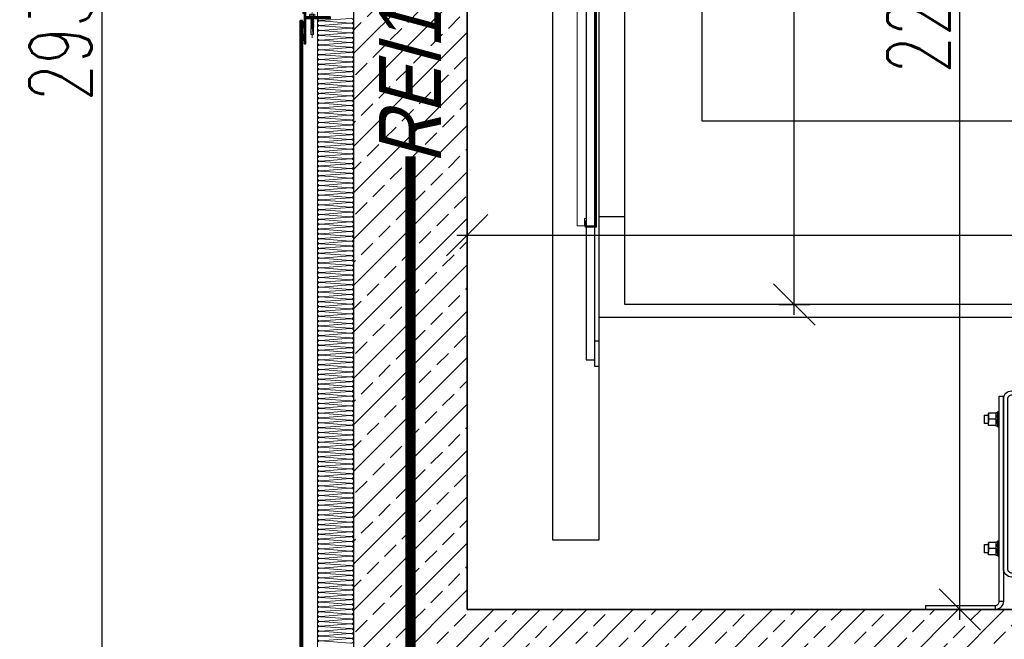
# Model space of a CAD drawing. Header units: millimetres. Extents: x -1256 to 4744, y -2264 to 706.
# Tile 8 of 62: x -485 to -295, y -57 to 63. Entities that reach past the tile are written whole.
import ezdxf
from ezdxf import colors
from ezdxf.entities.mleader import LeaderData, LeaderLine
from ezdxf.math import Vec2, Vec3

# ---------------------------------------------------------------- set-up
doc = ezdxf.new("R2010")
doc.units = ezdxf.units.MM
doc.header["$LTSCALE"] = 0.2
doc.linetypes.add('10b018', pattern=[3.33, 2.16, -0.54, 0.09, -0.54])
doc.linetypes.add('DASHEDX2', pattern=[1.5, 1, -0.5])
for name, color, linetype, lineweight in [('_MB_ocieplenie_0.09', 252, 'Continuous', 9), ('A-KOMENTWYM - DETAL', 30, 'Continuous', 5), ('ST_AE_GLAS_szraf', 252, 'Continuous', 0), ('ST_AE_GLAS_widok', 142, 'Continuous', 9), ('ST_AE_SYST_cienka', 27, 'Continuous', 15), ('ST_AE_SYST_szraf', 252, 'Continuous', 0), ('ST_SF_FRAM', 7, 'Continuous', 0), ('ST_SF_FRAM_gruba', 132, 'Continuous', 40), ('ST_SJ_JOIN', 7, 'Continuous', 0), ('ST_SJ_JOIN_cienka', 57, 'Continuous', 15), ('ST_SJ_JOIN_szraf', 252, 'Continuous', 5)]:
    doc.layers.add(name, color=color, linetype=linetype, lineweight=lineweight)
doc.layers.add('_p.poż.', color=7, linetype='Continuous', true_color=0xf20000)
for name, color, linetype in [('A-opis', 7, 'Continuous'), ('A-widok', 41, 'Continuous'), ('A-winda', 12, 'Continuous'), ('A-wyposażenie', 203, 'Continuous'), ('A-ściany', 140, 'Continuous')]:
    doc.layers.add(name, color=color, linetype=linetype)
doc.layers.add('ST_SJ_JOIN_osie', color=1, linetype='10b018', lineweight=0, plot=False)
doc.styles.add('Arch-Dim', font='romans.shx', dxfattribs={"width": 0.75})
doc.styles.add('Arial-2', font='arial.ttf', dxfattribs={"width": 0.8, "oblique": 15})
doc.styles.add('TXT', font='romans.shx', dxfattribs={"width": 0.7})
doc.dimstyles.new('1-50', dxfattribs={"dimtxt": 12, "dimasz": 8, "dimexe": 3, "dimexo": 0, "dimgap": 2, "dimtad": 1, "dimrnd": 0.5, "dimzin": 12, "dimdsep": 46, "dimtxsty": 'TXT', "dimblk": 'OBLIQUE', "dimcen": 0.125, "dimdle": 2, "dimclrd": 256, "dimclre": 256, "dimclrt": 7, "dimazin": 0, "dimtfac": 1, "dimtix": 1, "dimtmove": 1, "dimatfit": 2, "dimfxl": 3, "dimfxlon": 1, "dimtvp": 10, "dimtolj": 1, "dimtzin": 0, "dimarcsym": 0})

# ---------------------------------------------------------------- blocks, each defined once
blk = doc.blocks.new('_Oblique')
at = {"color": 0, "linetype": 'ByBlock', "lineweight": -2}
blk.add_line((-0.5, -0.5), (0.5, 0.5), dxfattribs=at)
blk = doc.blocks.new('*D8')
at = {"layer": 'A-KOMENTWYM - DETAL', "lineweight": -2}
for p, q in [((-469.21, 212.3), (-469.21, -85.3)), ((-466.21, 210.3), (-472.21, 210.3)), ((-466.21, -83.3), (-472.21, -83.3))]:
    blk.add_line(p, q, dxfattribs=at)
at = {"layer": 'Defpoints', "color": 0}
for p in [(-430.9, 210.3), (-469.21, -83.3), (-430.9, -83.3)]:
    blk.add_point(p, dxfattribs=at)
at = {"layer": 'A-KOMENTWYM - DETAL', "lineweight": -2, "xscale": 8, "yscale": 8, "zscale": 8}
for p, rotation in [((-469.21, 210.3), 90), ((-469.21, -83.3), 270)]:
    blk.add_blockref('_Oblique', p, dxfattribs=dict(at, rotation=rotation))
at = {"layer": 'A-KOMENTWYM - DETAL', "color": 7, "insert": (-477.21, 63.5), "char_height": 12, "attachment_point": 5, "rotation": 90, "style": 'TXT'}
blk.add_mtext('\\A1;293.5', dxfattribs=at)
blk = doc.blocks.new('*D301')
at = {"layer": 'A-KOMENTWYM - DETAL', "lineweight": -2}
for p, q in [((-398.5, 24.42), (-398.5, 18.42)), ((-78.5, 24.42), (-78.5, 18.42)), ((-400.5, 21.42), (-76.5, 21.42))]:
    blk.add_line(p, q, dxfattribs=at)
at = {"layer": 'Defpoints', "color": 0}
for p in [(-398.5, 178), (-78.5, 178), (-78.5, 21.42)]:
    blk.add_point(p, dxfattribs=at)
at = {"layer": 'A-KOMENTWYM - DETAL', "lineweight": -2, "xscale": 8, "yscale": 8, "zscale": 8, "rotation": 180}
blk.add_blockref('_Oblique', (-398.5, 21.42), dxfattribs=at)
at = {"layer": 'A-KOMENTWYM - DETAL', "lineweight": -2, "xscale": 8, "yscale": 8, "zscale": 8}
blk.add_blockref('_Oblique', (-78.5, 21.42), dxfattribs=at)
at = {"layer": 'A-KOMENTWYM - DETAL', "color": 7, "insert": (-238.5, 29.42), "char_height": 12, "attachment_point": 5, "style": 'TXT'}
blk.add_mtext('\\A1;320', dxfattribs=at)
blk = doc.blocks.new('*D302')
at = {"layer": 'A-KOMENTWYM - DETAL', "lineweight": -2}
for p, q in [((-303.22, -53), (-303.22, 180)), ((-306.22, 178), (-300.22, 178)), ((-306.22, -51), (-300.22, -51))]:
    blk.add_line(p, q, dxfattribs=at)
at = {"layer": 'Defpoints', "color": 0}
for p in [(-398.5, 178), (-303.22, 178), (-398.5, -51)]:
    blk.add_point(p, dxfattribs=at)
at = {"layer": 'A-KOMENTWYM - DETAL', "lineweight": -2, "xscale": 8, "yscale": 8, "zscale": 8}
for p, rotation in [((-303.22, 178), 90), ((-303.22, -51), 270)]:
    blk.add_blockref('_Oblique', p, dxfattribs=dict(at, rotation=rotation))
at = {"layer": 'A-KOMENTWYM - DETAL', "color": 7, "insert": (-311.22, 63.5), "char_height": 12, "attachment_point": 5, "rotation": 90, "style": 'TXT'}
blk.add_mtext('\\A1;229', dxfattribs=at)
blk = doc.blocks.new('_Dot')
at = {"color": 0, "linetype": 'ByBlock', "lineweight": -2}
blk.add_line((-0.5, 0), (-1, 0), dxfattribs=at)
at = {"color": 0, "linetype": 'ByBlock', "const_width": 0.5}
blk.add_lwpolyline([(-0.25, 0, 1), (0.25, 0, 1)], format="xyb", close=True, dxfattribs=at)
blk = doc.blocks.new('*D373')
at = {"layer": 'A-KOMENTWYM - DETAL', "lineweight": -2}
for p, q in [((93.26, -202), (93.26, -48)), ((90.26, -50), (96.26, -50)), ((90.26, -200), (96.26, -200))]:
    blk.add_line(p, q, dxfattribs=at)
at = {"layer": 'Defpoints', "color": 0}
for p in [(60.5, -50), (93.26, -50), (60.5, -200)]:
    blk.add_point(p, dxfattribs=at)
at = {"layer": 'A-KOMENTWYM - DETAL', "lineweight": -2, "xscale": 8, "yscale": 8, "zscale": 8}
for p, rotation in [((93.26, -50), 90), ((93.26, -200), 270)]:
    blk.add_blockref('_Oblique', p, dxfattribs=dict(at, rotation=rotation))
at = {"layer": 'A-KOMENTWYM - DETAL', "color": 7, "insert": (85.26, -125), "char_height": 12, "attachment_point": 5, "rotation": 90, "style": 'TXT'}
blk.add_mtext('\\A1;150', dxfattribs=at)
blk = doc.blocks.new('*U372')
at = {"layer": '_MB_ocieplenie_0.09', "flags": 128}
for points in [[(-11251.7, 31, 0.505403), (-11270.8, 5.1), (-11252.5, -242, -1.345402), (-11290.8, -242), (-11272.6, 5.1, 0.505403), (-11291.7, 31)], [(-11211.7, 31, 0.505403), (-11230.8, 5.1), (-11212.5, -242, -1.345402), (-11250.8, -242), (-11232.6, 5.1, 0.505403), (-11251.7, 31)], [(-11171.7, 31, 0.505403), (-11190.8, 5.1), (-11172.5, -242, -1.345402), (-11210.8, -242), (-11192.6, 5.1, 0.505403), (-11211.7, 31)], [(-11131.7, 31, 0.505403), (-11150.8, 5.1), (-11132.5, -242, -1.345402), (-11170.8, -242), (-11152.6, 5.1, 0.505403), (-11171.7, 31)], [(-11091.7, 31, 0.505403), (-11110.8, 5.1), (-11092.5, -242, -1.345402), (-11130.8, -242), (-11112.6, 5.1, 0.505403), (-11131.7, 31)], [(-11051.7, 31, 0.505403), (-11070.8, 5.1), (-11052.5, -242, -1.345402), (-11090.8, -242), (-11072.6, 5.1, 0.505403), (-11091.7, 31)], [(-11011.7, 31, 0.505403), (-11030.8, 5.1), (-11012.5, -242, -1.345402), (-11050.8, -242), (-11032.6, 5.1, 0.505403), (-11051.7, 31)], [(-10971.7, 31, 0.505403), (-10990.8, 5.1), (-10972.5, -242, -1.345402), (-11010.8, -242), (-10992.6, 5.1, 0.505403), (-11011.7, 31)], [(-10931.7, 31, 0.505403), (-10950.8, 5.1), (-10932.5, -242, -1.345402), (-10970.8, -242), (-10952.6, 5.1, 0.505403), (-10971.7, 31)], [(-10891.7, 31, 0.505403), (-10910.8, 5.1), (-10892.5, -242, -1.345402), (-10930.8, -242), (-10912.6, 5.1, 0.505403), (-10931.7, 31)], [(-10851.7, 31, 0.505403), (-10870.8, 5.1), (-10852.5, -242, -1.345402), (-10890.8, -242), (-10872.6, 5.1, 0.505403), (-10891.7, 31)], [(-10811.7, 31, 0.505403), (-10830.8, 5.1), (-10812.5, -242, -1.345402), (-10850.8, -242), (-10832.6, 5.1, 0.505403), (-10851.7, 31)], [(-10771.7, 31, 0.505403), (-10790.8, 5.1), (-10772.5, -242, -1.345402), (-10810.8, -242), (-10792.6, 5.1, 0.505403), (-10811.7, 31)], [(-10731.7, 31, 0.505403), (-10750.8, 5.1), (-10732.5, -242, -1.345402), (-10770.8, -242), (-10752.6, 5.1, 0.505403), (-10771.7, 31)], [(-10691.7, 31, 0.505403), (-10710.8, 5.1), (-10692.5, -242, -1.345402), (-10730.8, -242), (-10712.6, 5.1, 0.505403), (-10731.7, 31)], [(-10651.7, 31, 0.505403), (-10670.8, 5.1), (-10652.5, -242, -1.345402), (-10690.8, -242), (-10672.6, 5.1, 0.505403), (-10691.7, 31)], [(-10611.7, 31, 0.505403), (-10630.8, 5.1), (-10612.5, -242, -1.345402), (-10650.8, -242), (-10632.6, 5.1, 0.505403), (-10651.7, 31)], [(-10571.7, 31, 0.505403), (-10590.8, 5.1), (-10572.5, -242, -1.345402), (-10610.8, -242), (-10592.6, 5.1, 0.505403), (-10611.7, 31)], [(-10531.7, 31, 0.505403), (-10550.8, 5.1), (-10532.5, -242, -1.345402), (-10570.8, -242), (-10552.6, 5.1, 0.505403), (-10571.7, 31)], [(-10491.7, 31, 0.505403), (-10510.8, 5.1), (-10492.5, -242, -1.345402), (-10530.8, -242), (-10512.6, 5.1, 0.505403), (-10531.7, 31)], [(-10451.7, 31, 0.505403), (-10470.8, 5.1), (-10452.5, -242, -1.345402), (-10490.8, -242), (-10472.6, 5.1, 0.505403), (-10491.7, 31)], [(-10411.7, 31, 0.505403), (-10430.8, 5.1), (-10412.5, -242, -1.345402), (-10450.8, -242), (-10432.6, 5.1, 0.505403), (-10451.7, 31)], [(-10371.7, 31, 0.505403), (-10390.8, 5.1), (-10372.5, -242, -1.345402), (-10410.8, -242), (-10392.6, 5.1, 0.505403), (-10411.7, 31)], [(-10331.7, 31, 0.505403), (-10350.8, 5.1), (-10332.5, -242, -1.345402), (-10370.8, -242), (-10352.6, 5.1, 0.505403), (-10371.7, 31)], [(-10291.7, 31, 0.505403), (-10310.8, 5.1), (-10292.5, -242, -1.345402), (-10330.8, -242), (-10312.6, 5.1, 0.505403), (-10331.7, 31)], [(-10251.7, 31, 0.505403), (-10270.8, 5.1), (-10252.5, -242, -1.345402), (-10290.8, -242), (-10272.6, 5.1, 0.505403), (-10291.7, 31)], [(-10211.7, 31, 0.505403), (-10230.8, 5.1), (-10212.5, -242, -1.345402), (-10250.8, -242), (-10232.6, 5.1, 0.505403), (-10251.7, 31)], [(-10171.7, 31, 0.505403), (-10190.8, 5.1), (-10172.5, -242, -1.345402), (-10210.8, -242), (-10192.6, 5.1, 0.505403), (-10211.7, 31)], [(-10131.7, 31, 0.505403), (-10150.8, 5.1), (-10132.5, -242, -1.345402), (-10170.8, -242), (-10152.6, 5.1, 0.505403), (-10171.7, 31)], [(-10091.7, 31, 0.505403), (-10110.8, 5.1), (-10092.5, -242, -1.345402), (-10130.8, -242), (-10112.6, 5.1, 0.505403), (-10131.7, 31)], [(-10051.7, 31, 0.505403), (-10070.8, 5.1), (-10052.5, -242, -1.345402), (-10090.8, -242), (-10072.6, 5.1, 0.505403), (-10091.7, 31)], [(-10011.7, 31, 0.505403), (-10030.8, 5.1), (-10012.5, -242, -1.345402), (-10050.8, -242), (-10032.6, 5.1, 0.505403), (-10051.7, 31)], [(-9971.7, 31, 0.505403), (-9990.8, 5.1), (-9972.5, -242, -1.345402), (-10010.8, -242), (-9992.6, 5.1, 0.505403), (-10011.7, 31)], [(-9931.7, 31, 0.505403), (-9950.8, 5.1), (-9932.5, -242, -1.345402), (-9970.8, -242), (-9952.6, 5.1, 0.505403), (-9971.7, 31)], [(-9891.7, 31, 0.505403), (-9910.8, 5.1), (-9892.5, -242, -1.345402), (-9930.8, -242), (-9912.6, 5.1, 0.505403), (-9931.7, 31)], [(-9851.7, 31, 0.505403), (-9870.8, 5.1), (-9852.5, -242, -1.345402), (-9890.8, -242), (-9872.6, 5.1, 0.505403), (-9891.7, 31)], [(-9811.7, 31, 0.505403), (-9830.8, 5.1), (-9812.5, -242, -1.345402), (-9850.8, -242), (-9832.6, 5.1, 0.505403), (-9851.7, 31)], [(-9771.7, 31, 0.505403), (-9790.8, 5.1), (-9772.5, -242, -1.345402), (-9810.8, -242), (-9792.6, 5.1, 0.505403), (-9811.7, 31)], [(-9731.7, 31, 0.505403), (-9750.8, 5.1), (-9732.5, -242, -1.345402), (-9770.8, -242), (-9752.6, 5.1, 0.505403), (-9771.7, 31)], [(-9691.7, 31, 0.505403), (-9710.8, 5.1), (-9692.5, -242, -1.345402), (-9730.8, -242), (-9712.6, 5.1, 0.505403), (-9731.7, 31)], [(-9651.7, 31, 0.505403), (-9670.8, 5.1), (-9652.5, -242, -1.345402), (-9690.8, -242), (-9672.6, 5.1, 0.505403), (-9691.7, 31)], [(-9611.7, 31, 0.505403), (-9630.8, 5.1), (-9612.5, -242, -1.345402), (-9650.8, -242), (-9632.6, 5.1, 0.505403), (-9651.7, 31)], [(-9571.7, 31, 0.505403), (-9590.8, 5.1), (-9572.5, -242, -1.345402), (-9610.8, -242), (-9592.6, 5.1, 0.505403), (-9611.7, 31)], [(-9531.7, 31, 0.505403), (-9550.8, 5.1), (-9532.5, -242, -1.345402), (-9570.8, -242), (-9552.6, 5.1, 0.505403), (-9571.7, 31)], [(-9491.7, 31, 0.505403), (-9510.8, 5.1), (-9492.5, -242, -1.345402), (-9530.8, -242), (-9512.6, 5.1, 0.505403), (-9531.7, 31)], [(-9451.7, 31, 0.505403), (-9470.8, 5.1), (-9452.5, -242, -1.345402), (-9490.8, -242), (-9472.6, 5.1, 0.505403), (-9491.7, 31)], [(-9411.7, 31, 0.505403), (-9430.8, 5.1), (-9412.5, -242, -1.345402), (-9450.8, -242), (-9432.6, 5.1, 0.505403), (-9451.7, 31)], [(-9371.7, 31, 0.505403), (-9390.8, 5.1), (-9372.5, -242, -1.345402), (-9410.8, -242), (-9392.6, 5.1, 0.505403), (-9411.7, 31)], [(-9331.7, 31, 0.505403), (-9350.8, 5.1), (-9332.5, -242, -1.345402), (-9370.8, -242), (-9352.6, 5.1, 0.505403), (-9371.7, 31)], [(-9291.7, 31, 0.505403), (-9310.8, 5.1), (-9292.5, -242, -1.345402), (-9330.8, -242), (-9312.6, 5.1, 0.505403), (-9331.7, 31)], [(-9251.7, 31, 0.505403), (-9270.8, 5.1), (-9252.5, -242, -1.345402), (-9290.8, -242), (-9272.6, 5.1, 0.505403), (-9291.7, 31)], [(-9211.7, 31, 0.505403), (-9230.8, 5.1), (-9212.5, -242, -1.345402), (-9250.8, -242), (-9232.6, 5.1, 0.505403), (-9251.7, 31)], [(-9171.7, 31, 0.505403), (-9190.8, 5.1), (-9172.5, -242, -1.345402), (-9210.8, -242), (-9192.6, 5.1, 0.505403), (-9211.7, 31)], [(-9131.7, 31, 0.505403), (-9150.8, 5.1), (-9132.5, -242, -1.345402), (-9170.8, -242), (-9152.6, 5.1, 0.505403), (-9171.7, 31)], [(-9091.7, 31, 0.505403), (-9110.8, 5.1), (-9092.5, -242, -1.345402), (-9130.8, -242), (-9112.6, 5.1, 0.505403), (-9131.7, 31)], [(-9051.7, 31, 0.505403), (-9070.8, 5.1), (-9052.5, -242, -1.345402), (-9090.8, -242), (-9072.6, 5.1, 0.505403), (-9091.7, 31)], [(-9011.7, 31, 0.505403), (-9030.8, 5.1), (-9012.5, -242, -1.345402), (-9050.8, -242), (-9032.6, 5.1, 0.505403), (-9051.7, 31)], [(-8971.7, 31, 0.505403), (-8990.8, 5.1), (-8972.5, -242, -1.345402), (-9010.8, -242), (-8992.6, 5.1, 0.505403), (-9011.7, 31)], [(-8931.7, 31, 0.505403), (-8950.8, 5.1), (-8932.5, -242, -1.345402), (-8970.8, -242), (-8952.6, 5.1, 0.505403), (-8971.7, 31)], [(-8891.7, 31, 0.505403), (-8910.8, 5.1), (-8892.5, -242, -1.345402), (-8930.8, -242), (-8912.6, 5.1, 0.505403), (-8931.7, 31)], [(-8851.7, 31, 0.505403), (-8870.8, 5.1), (-8852.5, -242, -1.345402), (-8890.8, -242), (-8872.6, 5.1, 0.505403), (-8891.7, 31)], [(-8811.7, 31, 0.505403), (-8830.8, 5.1), (-8812.5, -242, -1.345402), (-8850.8, -242), (-8832.6, 5.1, 0.505403), (-8851.7, 31)], [(-8771.7, 31, 0.505403), (-8790.8, 5.1), (-8772.5, -242, -1.345402), (-8810.8, -242), (-8792.6, 5.1, 0.505403), (-8811.7, 31)], [(-8731.7, 31, 0.505403), (-8750.8, 5.1), (-8732.5, -242, -1.345402), (-8770.8, -242), (-8752.6, 5.1, 0.505403), (-8771.7, 31)], [(-8691.7, 31, 0.505403), (-8710.8, 5.1), (-8692.5, -242, -1.345402), (-8730.8, -242), (-8712.6, 5.1, 0.505403), (-8731.7, 31)], [(-8651.7, 31, 0.505403), (-8670.8, 5.1), (-8652.5, -242, -1.345402), (-8690.8, -242), (-8672.6, 5.1, 0.505403), (-8691.7, 31)], [(-8611.7, 31, 0.505403), (-8630.8, 5.1), (-8612.5, -242, -1.345402), (-8650.8, -242), (-8632.6, 5.1, 0.505403), (-8651.7, 31)], [(-8571.7, 31, 0.505403), (-8590.8, 5.1), (-8572.5, -242, -1.345402), (-8610.8, -242), (-8592.6, 5.1, 0.505403), (-8611.7, 31)], [(-8531.7, 31, 0.505403), (-8550.8, 5.1), (-8532.5, -242, -1.345402), (-8570.8, -242), (-8552.6, 5.1, 0.505403), (-8571.7, 31)], [(-8491.7, 31, 0.505403), (-8510.8, 5.1), (-8492.5, -242, -1.345402), (-8530.8, -242), (-8512.6, 5.1, 0.505403), (-8531.7, 31)], [(-8451.7, 31, 0.505403), (-8470.8, 5.1), (-8452.5, -242, -1.345402), (-8490.8, -242), (-8472.6, 5.1, 0.505403), (-8491.7, 31)], [(-8411.7, 31, 0.505403), (-8430.8, 5.1), (-8412.5, -242, -1.345402), (-8450.8, -242), (-8432.6, 5.1, 0.505403), (-8451.7, 31)], [(-8371.7, 31, 0.505403), (-8390.8, 5.1), (-8372.5, -242, -1.345402), (-8410.8, -242), (-8392.6, 5.1, 0.505403), (-8411.7, 31)], [(-8331.7, 31, 0.505403), (-8350.8, 5.1), (-8332.5, -242, -1.345402), (-8370.8, -242), (-8352.6, 5.1, 0.505403), (-8371.7, 31)], [(-8291.7, 31, 0.505403), (-8310.8, 5.1), (-8292.5, -242, -1.345402), (-8330.8, -242), (-8312.6, 5.1, 0.505403), (-8331.7, 31)], [(-8251.7, 31, 0.505403), (-8270.8, 5.1), (-8252.5, -242, -1.345402), (-8290.8, -242), (-8272.6, 5.1, 0.505403), (-8291.7, 31)], [(-8211.7, 31, 0.505403), (-8230.8, 5.1), (-8212.5, -242, -1.345402), (-8250.8, -242), (-8232.6, 5.1, 0.505403), (-8251.7, 31)], [(-8171.7, 31, 0.505403), (-8190.8, 5.1), (-8172.5, -242, -1.345402), (-8210.8, -242), (-8192.6, 5.1, 0.505403), (-8211.7, 31)], [(-8131.7, 31, 0.505403), (-8150.8, 5.1), (-8132.5, -242, -1.345402), (-8170.8, -242), (-8152.6, 5.1, 0.505403), (-8171.7, 31)], [(-8091.7, 31, 0.505403), (-8110.8, 5.1), (-8092.5, -242, -1.345402), (-8130.8, -242), (-8112.6, 5.1, 0.505403), (-8131.7, 31)], [(-8051.7, 31, 0.505403), (-8070.8, 5.1), (-8052.5, -242, -1.345402), (-8090.8, -242), (-8072.6, 5.1, 0.505403), (-8091.7, 31)], [(-8011.7, 31, 0.505403), (-8030.8, 5.1), (-8012.5, -242, -1.345402), (-8050.8, -242), (-8032.6, 5.1, 0.505403), (-8051.7, 31)], [(-7971.7, 31, 0.505403), (-7990.8, 5.1), (-7972.5, -242, -1.345402), (-8010.8, -242), (-7992.6, 5.1, 0.505403), (-8011.7, 31)], [(-7931.7, 31, 0.505403), (-7950.8, 5.1), (-7932.5, -242, -1.345402), (-7970.8, -242), (-7952.6, 5.1, 0.505403), (-7971.7, 31)], [(-7891.7, 31, 0.505403), (-7910.8, 5.1), (-7892.5, -242, -1.345402), (-7930.8, -242), (-7912.6, 5.1, 0.505403), (-7931.7, 31)], [(-7851.7, 31, 0.505403), (-7870.8, 5.1), (-7852.5, -242, -1.345402), (-7890.8, -242), (-7872.6, 5.1, 0.505403), (-7891.7, 31)], [(-7811.7, 31, 0.505403), (-7830.8, 5.1), (-7812.5, -242, -1.345402), (-7850.8, -242), (-7832.6, 5.1, 0.505403), (-7851.7, 31)], [(-7771.7, 31, 0.505403), (-7790.8, 5.1), (-7772.5, -242, -1.345402), (-7810.8, -242), (-7792.6, 5.1, 0.505403), (-7811.7, 31)], [(-7731.7, 31, 0.505403), (-7750.8, 5.1), (-7732.5, -242, -1.345402), (-7770.8, -242), (-7752.6, 5.1, 0.505403), (-7771.7, 31)], [(-7691.7, 31, 0.505403), (-7710.8, 5.1), (-7692.5, -242, -1.345402), (-7730.8, -242), (-7712.6, 5.1, 0.505403), (-7731.7, 31)], [(-7651.7, 31, 0.505403), (-7670.8, 5.1), (-7652.5, -242, -1.345402), (-7690.8, -242), (-7672.6, 5.1, 0.505403), (-7691.7, 31)], [(-7611.7, 31, 0.505403), (-7630.8, 5.1), (-7612.5, -242, -1.345402), (-7650.8, -242), (-7632.6, 5.1, 0.505403), (-7651.7, 31)], [(-7571.7, 31, 0.505403), (-7590.8, 5.1), (-7572.5, -242, -1.345402), (-7610.8, -242), (-7592.6, 5.1, 0.505403), (-7611.7, 31)], [(-7531.7, 31, 0.505403), (-7550.8, 5.1), (-7532.5, -242, -1.345402), (-7570.8, -242), (-7552.6, 5.1, 0.505403), (-7571.7, 31)], [(-7491.7, 31, 0.505403), (-7510.8, 5.1), (-7492.5, -242, -1.345402), (-7530.8, -242), (-7512.6, 5.1, 0.505403), (-7531.7, 31)], [(-7451.7, 31, 0.505403), (-7470.8, 5.1), (-7452.5, -242, -1.345402), (-7490.8, -242), (-7472.6, 5.1, 0.505403), (-7491.7, 31)], [(-7411.7, 31, 0.505403), (-7430.8, 5.1), (-7412.5, -242, -1.345402), (-7450.8, -242), (-7432.6, 5.1, 0.505403), (-7451.7, 31)], [(-7371.7, 31, 0.505403), (-7390.8, 5.1), (-7372.5, -242, -1.345402), (-7410.8, -242), (-7392.6, 5.1, 0.505403), (-7411.7, 31)], [(-7331.7, 31, 0.505403), (-7350.8, 5.1), (-7332.5, -242, -1.345402), (-7370.8, -242), (-7352.6, 5.1, 0.505403), (-7371.7, 31)], [(-7291.7, 31, 0.505403), (-7310.8, 5.1), (-7292.5, -242, -1.345402), (-7330.8, -242), (-7312.6, 5.1, 0.505403), (-7331.7, 31)], [(-7251.7, 31, 0.505403), (-7270.8, 5.1), (-7252.5, -242, -1.345402), (-7290.8, -242), (-7272.6, 5.1, 0.505403), (-7291.7, 31)], [(-7211.7, 31, 0.505403), (-7230.8, 5.1), (-7212.5, -242, -1.345402), (-7250.8, -242), (-7232.6, 5.1, 0.505403), (-7251.7, 31)], [(-7171.7, 31, 0.505403), (-7190.8, 5.1), (-7172.5, -242, -1.345402), (-7210.8, -242), (-7192.6, 5.1, 0.505403), (-7211.7, 31)], [(-7131.7, 31, 0.505403), (-7150.8, 5.1), (-7132.5, -242, -1.345402), (-7170.8, -242), (-7152.6, 5.1, 0.505403), (-7171.7, 31)], [(-7091.7, 31, 0.505403), (-7110.8, 5.1), (-7092.5, -242, -1.345402), (-7130.8, -242), (-7112.6, 5.1, 0.505403), (-7131.7, 31)], [(-7051.7, 31, 0.505403), (-7070.8, 5.1), (-7052.5, -242, -1.345402), (-7090.8, -242), (-7072.6, 5.1, 0.505403), (-7091.7, 31)], [(-7011.7, 31, 0.505403), (-7030.8, 5.1), (-7012.5, -242, -1.345402), (-7050.8, -242), (-7032.6, 5.1, 0.505403), (-7051.7, 31)], [(-6971.7, 31, 0.505403), (-6990.8, 5.1), (-6972.5, -242, -1.345402), (-7010.8, -242), (-6992.6, 5.1, 0.505403), (-7011.7, 31)], [(-6931.7, 31, 0.505403), (-6950.8, 5.1), (-6932.5, -242, -1.345402), (-6970.8, -242), (-6952.6, 5.1, 0.505403), (-6971.7, 31)], [(-6891.7, 31, 0.505403), (-6910.8, 5.1), (-6892.5, -242, -1.345402), (-6930.8, -242), (-6912.6, 5.1, 0.505403), (-6931.7, 31)], [(-6851.7, 31, 0.505403), (-6870.8, 5.1), (-6852.5, -242, -1.345402), (-6890.8, -242), (-6872.6, 5.1, 0.505403), (-6891.7, 31)], [(-6811.7, 31, 0.505403), (-6830.8, 5.1), (-6812.5, -242, -1.345402), (-6850.8, -242), (-6832.6, 5.1, 0.505403), (-6851.7, 31)], [(-6771.7, 31, 0.505403), (-6790.8, 5.1), (-6772.5, -242, -1.345402), (-6810.8, -242), (-6792.6, 5.1, 0.505403), (-6811.7, 31)], [(-6731.7, 31, 0.505403), (-6750.8, 5.1), (-6732.5, -242, -1.345402), (-6770.8, -242), (-6752.6, 5.1, 0.505403), (-6771.7, 31)], [(-6691.7, 31, 0.505403), (-6710.8, 5.1), (-6692.5, -242, -1.345402), (-6730.8, -242), (-6712.6, 5.1, 0.505403), (-6731.7, 31)], [(-6651.7, 31, 0.505403), (-6670.8, 5.1), (-6652.5, -242, -1.345402), (-6690.8, -242), (-6672.6, 5.1, 0.505403), (-6691.7, 31)], [(-6611.7, 31, 0.505403), (-6630.8, 5.1), (-6612.5, -242, -1.345402), (-6650.8, -242), (-6632.6, 5.1, 0.505403), (-6651.7, 31)], [(-6571.7, 31, 0.505403), (-6590.8, 5.1), (-6572.5, -242, -1.345402), (-6610.8, -242), (-6592.6, 5.1, 0.505403), (-6611.7, 31)], [(-6531.7, 31, 0.505403), (-6550.8, 5.1), (-6532.5, -242, -1.345402), (-6570.8, -242), (-6552.6, 5.1, 0.505403), (-6571.7, 31)], [(-6491.7, 31, 0.505403), (-6510.8, 5.1), (-6492.5, -242, -1.345402), (-6530.8, -242), (-6512.6, 5.1, 0.505403), (-6531.7, 31)], [(-6451.7, 31, 0.505403), (-6470.8, 5.1), (-6452.5, -242, -1.345402), (-6490.8, -242), (-6472.6, 5.1, 0.505403), (-6491.7, 31)], [(-6411.7, 31, 0.505403), (-6430.8, 5.1), (-6412.5, -242, -1.345402), (-6450.8, -242), (-6432.6, 5.1, 0.505403), (-6451.7, 31)], [(-6371.7, 31, 0.505403), (-6390.8, 5.1), (-6372.5, -242, -1.345402), (-6410.8, -242), (-6392.6, 5.1, 0.505403), (-6411.7, 31)], [(-6331.7, 31, 0.505403), (-6350.8, 5.1), (-6332.5, -242, -1.345402), (-6370.8, -242), (-6352.6, 5.1, 0.505403), (-6371.7, 31)], [(-6291.7, 31, 0.505403), (-6310.8, 5.1), (-6292.5, -242, -1.345402), (-6330.8, -242), (-6312.6, 5.1, 0.505403), (-6331.7, 31)], [(-6251.7, 31, 0.505403), (-6270.8, 5.1), (-6252.5, -242, -1.345402), (-6290.8, -242), (-6272.6, 5.1, 0.505403), (-6291.7, 31)], [(-6211.7, 31, 0.505403), (-6230.8, 5.1), (-6212.5, -242, -1.345402), (-6250.8, -242), (-6232.6, 5.1, 0.505403), (-6251.7, 31)], [(-6171.7, 31, 0.505403), (-6190.8, 5.1), (-6172.5, -242, -1.345402), (-6210.8, -242), (-6192.6, 5.1, 0.505403), (-6211.7, 31)], [(-6131.7, 31, 0.505403), (-6150.8, 5.1), (-6132.5, -242, -1.345402), (-6170.8, -242), (-6152.6, 5.1, 0.505403), (-6171.7, 31)]]:
    blk.add_lwpolyline(points, format="xyb", dxfattribs=at)
blk = doc.blocks.new('wkret_samowiercacy_JT2-12_5.5x35')
at = {"layer": 'ST_SJ_JOIN_cienka'}
for p, q in [((-35, 0), (-33.6, 2.6)), ((-35, 0), (-33.6, -2.6)), ((-33.6, 2.6), (-22.9, 2.6)), ((-22.6, 2.2), (-23.5, 2.2)), ((-22.3, 2.2), (-22.9, 2.6)), ((-20.9, 2.2), (-22.3, 2.2)), ((-20.9, 2.2), (-20.3, 2.8)), ((-20, 2.2), (-20.3, 2.8)), ((-19.1, 2.2), (-20, 2.2)), ((-19.1, 2.2), (-18.5, 2.8)), ((-18.2, 2.2), (-18.5, 2.8)), ((-17.3, 2.2), (-18.2, 2.2)), ((-17.3, 2.2), (-16.8, 2.8)), ((-16.4, 2.2), (-16.8, 2.8)), ((-15.5, 2.2), (-16.4, 2.2)), ((-15.5, 2.2), (-15, 2.8)), ((-14.6, 2.2), (-15, 2.8)), ((-13.8, 2.2), (-14.6, 2.2)), ((-13.8, 2.2), (-13.2, 2.8)), ((-12.9, 2.2), (-13.2, 2.8)), ((-12, 2.2), (-12.9, 2.2)), ((-12, 2.2), (-11.5, 2.8)), ((-11.1, 2.2), (-11.5, 2.8)), ((-10.2, 2.2), (-11.1, 2.2)), ((-10.2, 2.2), (-9.7, 2.8)), ((-9.3, 2.2), (-9.7, 2.8)), ((-8.4, 2.2), (-9.3, 2.2)), ((-8.4, 2.2), (-7.9, 2.8)), ((-7.5, 2.2), (-7.9, 2.8)), ((-6.7, 2.2), (-7.5, 2.2)), ((-6.7, 2.2), (-6.1, 2.8)), ((-5.8, 2.2), (-6.1, 2.8)), ((-4.9, 2.2), (-5.8, 2.2)), ((-4.9, 2.2), (-4.4, 2.8)), ((-4, 2.2), (-4.4, 2.8)), ((-3.1, 2.2), (-4, 2.2)), ((-3.1, 2.2), (-2.6, 2.8)), ((-2.2, 2.2), (-2.6, 2.8)), ((-1.3, 2.2), (-2.2, 2.2)), ((-1.3, 2.2), (-0.8, 2.8)), ((-0.4, 2.2), (-0.8, 2.8)), ((0, 2.2), (-0.4, 2.2)), ((5.8, 4), (5.8, -4)), ((-33.6, -2.6), (-22.9, -2.6)), ((-22.3, -2.3), (-22.9, -2.6)), ((-21.6, -2.3), (-22.3, -2.3)), ((-21.3, -2.8), (-21.6, -2.3)), ((-21.3, -2.8), (-20.7, -2.3)), ((-19.9, -2.3), (-20.7, -2.3)), ((-19.5, -2.8), (-19.9, -2.3)), ((-19.5, -2.8), (-19, -2.3)), ((-18.1, -2.3), (-19, -2.3)), ((-17.7, -2.8), (-18.1, -2.3)), ((-17.7, -2.8), (-17.2, -2.3)), ((-16.3, -2.3), (-17.2, -2.3)), ((-16, -2.8), (-16.3, -2.3)), ((-16, -2.8), (-15.4, -2.3)), ((-14.5, -2.3), (-15.4, -2.3)), ((-14.2, -2.8), (-14.5, -2.3)), ((-14.2, -2.8), (-13.6, -2.3)), ((-12.8, -2.3), (-13.6, -2.3)), ((-12.4, -2.8), (-12.8, -2.3)), ((-12.4, -2.8), (-11.9, -2.3)), ((-11, -2.3), (-11.9, -2.3)), ((-10.6, -2.8), (-11, -2.3)), ((-10.6, -2.8), (-10.1, -2.3)), ((-9.2, -2.3), (-10.1, -2.3)), ((-8.9, -2.8), (-9.2, -2.3)), ((-8.9, -2.8), (-8.3, -2.3)), ((-7.4, -2.3), (-8.3, -2.3)), ((-7.1, -2.8), (-7.4, -2.3)), ((-7.1, -2.8), (-6.5, -2.3)), ((-5.7, -2.3), (-6.5, -2.3)), ((-5.3, -2.8), (-5.7, -2.3)), ((-5.3, -2.8), (-4.8, -2.3)), ((-3.9, -2.3), (-4.8, -2.3)), ((-3.5, -2.8), (-3.9, -2.3)), ((-3.5, -2.8), (-3, -2.3)), ((-2.1, -2.3), (-3, -2.3)), ((-1.8, -2.8), (-2.1, -2.3)), ((-1.8, -2.8), (-1.2, -2.3)), ((0, -2.3), (-1.2, -2.3))]:
    blk.add_line(p, q, dxfattribs=at)
blk.add_lwpolyline([(0, -7.2), (1.3, -7.2), (1.3, 7.2), (0, 7.2)], close=True, dxfattribs=at)
blk.add_lwpolyline([(1.3, -2.6), (5.3, -2.6, -0.343146), (5.3, -5.3), (1.3, -5.3), (1.3, 5.3), (5.3, 5.3, -0.343146), (5.3, 2.6), (1.3, 2.6)], format="xyb", dxfattribs=at)
blk.add_arc((-2.2, 0), 7.94, 340.5288, 19.4712, dxfattribs=at)
at = {"layer": 'ST_SJ_JOIN_osie'}
blk.add_line((-40, 0), (10.8, 0), dxfattribs=at)
at = {"layer": 'ST_SJ_JOIN_szraf'}
for p, q in [((-34.7, 0), (-33.4, 2.2)), ((-33.4, 2.2), (-33.6, 2.6)), ((-33.4, 2.2), (-22.3, 2.2)), ((-22.9, -2.6), (-21.9, 2.2)), ((-22.1, 2.1), (-22.9, -2.6)), ((-22.9, -2.6), (-22.3, 2)), ((-22.9, -2.6), (-22.6, 1.9)), ((-22.9, -2.6), (-22.9, 1.8)), ((-21.6, -2.3), (-20.9, 2.2)), ((-21.3, -2.8), (-20.3, 2.8)), ((-20.7, -2.3), (-20, 2.2)), ((-19.9, -2.3), (-19.1, 2.2)), ((-19.5, -2.8), (-18.5, 2.8)), ((-19, -2.3), (-18.2, 2.2)), ((-18.1, -2.3), (-17.3, 2.2)), ((-17.7, -2.8), (-16.8, 2.8)), ((-17.2, -2.3), (-16.4, 2.2)), ((-16.3, -2.3), (-15.5, 2.2)), ((-16, -2.8), (-15, 2.8)), ((-15.4, -2.3), (-14.6, 2.2)), ((-14.5, -2.3), (-13.8, 2.2)), ((-14.2, -2.8), (-13.2, 2.8)), ((-13.6, -2.3), (-12.9, 2.2)), ((-12.8, -2.3), (-12, 2.2)), ((-12.4, -2.8), (-11.5, 2.8)), ((-11.9, -2.3), (-11.1, 2.2)), ((-11, -2.3), (-10.2, 2.2)), ((-10.6, -2.8), (-9.7, 2.8)), ((-10.1, -2.3), (-9.3, 2.2)), ((-9.2, -2.3), (-8.4, 2.2)), ((-8.9, -2.8), (-7.9, 2.8)), ((-8.3, -2.3), (-7.5, 2.2)), ((-7.4, -2.3), (-6.7, 2.2)), ((-7.1, -2.8), (-6.1, 2.8)), ((-6.5, -2.3), (-5.8, 2.2)), ((-5.7, -2.3), (-4.9, 2.2)), ((-5.3, -2.8), (-4.4, 2.8)), ((-4.8, -2.3), (-4, 2.2)), ((-3.9, -2.3), (-3.1, 2.2)), ((-3.5, -2.8), (-2.6, 2.8)), ((-3, -2.3), (-2.2, 2.2)), ((-2.1, -2.3), (-1.3, 2.2)), ((-1.8, -2.8), (-0.8, 2.8)), ((-1.2, -2.3), (-0.4, 2.2))]:
    blk.add_line(p, q, dxfattribs=at)
for centre, radius, start, end in [((-32.2, 23.1), 23.3, 263.1111, 296.3312), ((-35.1, -1.7), 1.73, 331.4719, 85.2218)]:
    blk.add_arc(centre, radius, start, end, dxfattribs=at)
blk = doc.blocks.new('SA.01_rzut')
at = {"layer": 'ST_AE_SYST_szraf'}
h = blk.add_hatch(dxfattribs=at)
h.set_pattern_fill('ANSI37', color=256, scale=0.25, angle=180)
h.paths.add_polyline_path([(-44, 0), (-44, -3), (-32, -3), (-32, 0)])
h = blk.add_hatch(dxfattribs=at)
h.set_pattern_fill('ANSI37', color=256, scale=0.25, angle=180)
h.set_pattern_definition([(135, (488652.4619, 545374.10935), (0.5612660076, 0.5612660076), []), (45, (488652.4619, 545374.10935), (0.5612660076, -0.5612660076), [])])
h.paths.add_polyline_path([(-20, 0), (-20, -3), (-8, -3), (-8, 0)])
h = blk.add_hatch(dxfattribs=at)
h.set_pattern_fill('ANSI37', color=256, scale=0.25)
h.set_pattern_definition([(45, (-488652.4619, 545374.10935), (-0.5612660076, 0.5612660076), []), (135, (-488652.4619, 545374.10935), (-0.5612660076, -0.5612660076), [])])
h.paths.add_polyline_path([(8, 0), (8, -3), (20, -3), (20, 0)])
h = blk.add_hatch(dxfattribs=at)
h.set_pattern_fill('ANSI37', color=256, scale=0.25, angle=180)
h.paths.add_polyline_path([(32, 0), (32, -3), (44, -3), (44, 0)])
at = {"layer": 'ST_AE_SYST_cienka'}
for points in [[(-44, 0), (-32, 0), (-32, -3), (-44, -3)], [(-8, 0), (-20, 0), (-20, -3), (-8, -3)], [(8, 0), (20, 0), (20, -3), (8, -3)], [(44, 0), (32, 0), (32, -3), (44, -3)]]:
    blk.add_lwpolyline(points, close=True, dxfattribs=at)
at = {"layer": 'ST_SF_FRAM_gruba'}
blk.add_lwpolyline([(-50, 0), (50, 0), (50, 2), (1, 2), (1, 50), (-1, 50), (-1, 2), (-50, 2), (-50, 0)], close=True, dxfattribs=at)
at = {"layer": 'ST_SJ_JOIN', "xscale": -1}
blk.add_blockref('wkret_samowiercacy_JT2-12_5.5x35', (-1, 15), dxfattribs=at)
blk = doc.blocks.new('szyb-szkło_150-I piętro2')
at = {"layer": 'A-ściany', "transparency": 33554687}
h = blk.add_hatch(dxfattribs=at)
h.set_pattern_fill('ANSI33-METRIC', color=14)
h.set_pattern_definition([(45, (428.5, -207.997), (-4.49013, 4.49013), []), (45, (432.99, -207.997), (-4.49013, 4.49013), [3.175, -1.5875])])
h.paths.add_polyline_path([(350, -196), (350, -259), (30, -259), (30, -30), (350, -30), (350, -50), (372, -50.003), (372, -8), (8, -8), (8, -281), (372, -281), (372, -196)])
at = {"layer": '_MB_ocieplenie_0.09'}
blk.add_line((1, -288), (1, -1), dxfattribs=at)
at = {"layer": '_p.poż.', "linetype": 'DASHEDX2', "ltscale": 10}
blk.add_lwpolyline([(19.001, -171.348, 2, 2, 0), (19, -270, 2, 2, 0), (190, -270, 0, 0, 0)], format="xyseb", dxfattribs=at)
at = {"layer": 'A-widok', "transparency": 33554679}
blk.add_lwpolyline([(30, -30), (30, -259), (350, -259), (350, -30)], close=True, dxfattribs=at)
at = {"layer": 'A-winda'}
for p, q in [((46.5, -60.5), (46.5, -245.5)), ((52.973, -68.055), (52.973, -210.707)), ((54.673, -210.707), (54.673, -72)), ((55.5, -245.5), (55.5, -72)), ((55.5, -183), (60.5, -183)), ((54.673, -210.461), (54.673, -205.461)), ((54.673, -212), (54.673, -207)), ((54.673, -207), (55.5, -207)), ((52.973, -210.707), (54.673, -210.707)), ((55.5, -212), (54.673, -212)), ((132.28, -220.88), (132.6, -220.88)), ((132.28, -222.27), (132.28, -220.88)), ((132.6, -220.7), (132.9, -220.7)), ((132.6, -223.7), (132.6, -220.7)), ((130, -221.45), (130.05, -221.4)), ((130, -221.45), (130, -222.95)), ((130.05, -221.4), (130.8, -221.4)), ((130.05, -221.401), (130.05, -221.4)), ((130.05, -223), (130.05, -221.401)), ((130.8, -221.6), (130.85, -221)), ((130.85, -221), (130.8, -221)), ((130.8, -221), (130.8, -221.6)), ((130.85, -222.2), (130.8, -221.6)), ((130.8, -221.6), (130.8, -222.8)), ((130.8, -222.8), (130.85, -222.2)), ((130.85, -223.4), (130.8, -222.8)), ((130.8, -223.4), (130.8, -222.8)), ((132.23, -221), (130.85, -221)), ((132.23, -222.2), (130.85, -222.2)), ((132.23, -221), (132.28, -221.6)), ((132.28, -221), (132.23, -221)), ((132.28, -221.6), (132.23, -222.2)), ((132.23, -222.2), (132.28, -222.8)), ((132.28, -222.8), (132.23, -223.4)), ((132.28, -222.255), (132.28, -222.402)), ((132.6, -222.27), (132.28, -222.27)), ((132.28, -222.447), (132.28, -222.402)), ((132.6, -222.447), (132.28, -222.447)), ((132.28, -223.52), (132.28, -222.447)), ((130.05, -223), (130, -222.95)), ((130.8, -223), (130.05, -223)), ((130.8, -223.4), (130.85, -223.4)), ((132.23, -223.4), (130.85, -223.4)), ((132.23, -223.4), (132.28, -223.4)), ((132.6, -223.52), (132.28, -223.52)), ((132.9, -223.7), (132.6, -223.7)), ((46.5, -245.5), (55.5, -245.5)), ((132.6, -245.7), (132.9, -245.7)), ((132.6, -248.7), (132.6, -245.7)), ((130, -246.45), (130.05, -246.4)), ((130, -246.45), (130, -247.95)), ((130.05, -246.4), (130.8, -246.4)), ((130.05, -246.401), (130.05, -246.4)), ((130.05, -248), (130.05, -246.401)), ((130.8, -246.6), (130.85, -246)), ((130.85, -246), (130.8, -246)), ((130.8, -246), (130.8, -246.6)), ((130.85, -247.2), (130.8, -246.6)), ((130.8, -246.6), (130.8, -247.8)), ((130.8, -247.8), (130.85, -247.2)), ((132.23, -246), (130.85, -246)), ((132.23, -247.2), (130.85, -247.2)), ((132.23, -246), (132.28, -246.6)), ((132.28, -246), (132.23, -246)), ((132.28, -246.6), (132.23, -247.2)), ((132.23, -247.2), (132.28, -247.8)), ((132.28, -245.88), (132.6, -245.88)), ((132.28, -247.27), (132.28, -245.88)), ((132.28, -247.255), (132.28, -247.402)), ((132.6, -247.27), (132.28, -247.27)), ((132.28, -247.447), (132.28, -247.402)), ((132.6, -247.447), (132.28, -247.447)), ((132.28, -248.52), (132.28, -247.447)), ((130.05, -248), (130, -247.95)), ((130.8, -248), (130.05, -248)), ((130.85, -248.4), (130.8, -247.8)), ((130.8, -248.4), (130.8, -247.8)), ((130.8, -248.4), (130.85, -248.4)), ((132.23, -248.4), (130.85, -248.4)), ((132.28, -247.8), (132.23, -248.4)), ((132.23, -248.4), (132.28, -248.4)), ((132.6, -248.52), (132.28, -248.52)), ((132.9, -248.7), (132.6, -248.7)), ((132.1, -258.2), (132.1, -259)), ((132.9, -257.4), (133.7, -257.4))]:
    blk.add_line(p, q, dxfattribs=at)
at = {"layer": 'A-winda', "linetype": 'Continuous', "lineweight": 15}
for p, q in [((51.22, -123.2), (51.22, -184.76)), ((54.825, -184.76), (54.825, -123.2)), ((54.88, -184.88), (54.88, -123.12)), ((55, -123), (55, -185)), ((52.7, -183.37), (53.02, -183.37)), ((52.7, -184.76), (52.7, -183.37)), ((52.8, -185), (52.8, -183.8)), ((52.8, -183.8), (52.92, -183.8)), ((52.92, -183.8), (52.92, -184.88)), ((53.02, -183.37), (53.02, -184.76)), ((51.22, -184.76), (52.7, -184.76)), ((55, -185), (52.8, -185)), ((52.92, -184.88), (54.88, -184.88)), ((53.02, -184.76), (54.825, -184.76))]:
    blk.add_line(p, q, dxfattribs=at)
at = {"layer": 'A-winda'}
for points in [[(325.5, -63), (325.5, -202.5), (55.5, -202.5), (55.5, -47.5)], [(60.5, -200), (60.5, -50), (320.5, -50), (320.5, -63)], [(320.5, -183), (320.5, -200), (60.5, -200), (60.5, -200)], [(132.9, -254.7), (132.9, -217.7), (133.7, -217.7), (133.7, -254.7)]]:
    blk.add_lwpolyline(points, dxfattribs=at)
blk.add_lwpolyline([(142.7, -252.7), (135.3, -252.7, -0.4142136), (133.7, -251.1), (133.7, -218.3, -0.4142136), (135.3, -216.7), (142.7, -216.7), (142.7, -217.5), (135.3, -217.5, 0.4142136), (134.5, -218.3), (134.5, -251.1, 0.4142136), (135.3, -251.9), (142.7, -251.9)], format="xyb", close=True, dxfattribs=at)
blk.add_lwpolyline([(133.7, -254.7), (133.7, -257.4, -0.4142136), (132.1, -259), (118.7, -259), (118.7, -258.2), (132.1, -258.2, 0.4142136), (132.9, -257.4), (132.9, -254.7)], format="xyb", dxfattribs=at)
at = {"layer": 'A-wyposażenie'}
blk.add_lwpolyline([(292.941, -60.809), (292.941, -164.509), (75.441, -164.509), (75.441, -60.809)], close=True, dxfattribs=at)
at = {"layer": 'A-ściany'}
blk.add_lwpolyline([(350, -196), (350, -259), (30, -259), (30, -30), (350, -30), (350, -50), (372, -50.003), (372, -8), (8, -8), (8, -281), (372, -281), (372, -196)], close=True, dxfattribs=at)
at = {"layer": 'ST_AE_GLAS_szraf'}
for p, q in [((-2.3, -291.4), (-2.3, -145)), ((-2.2, -291.4), (-2.2, -145)), ((-2.1, -291.4), (-2.1, -145)), ((-2, -291.4), (-2, -145)), ((-1.9, -291.4), (-1.9, -145))]:
    blk.add_line(p, q, dxfattribs=at)
at = {"layer": 'ST_AE_GLAS_widok'}
blk.add_lwpolyline([(-2.3, -291.4), (-1.9, -291.4), (-1.8, -291.3), (-1.8, -145.1), (-1.9, -145), (-2.3, -145), (-2.4, -145.1), (-2.4, -291.3), (-2.3, -291.4)], dxfattribs=at)
at = {"xscale": 0.02342540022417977, "yscale": 0.02342540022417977, "zscale": 0.02342540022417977, "rotation": 90.0000000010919}
blk.add_blockref('*U372', (1.727, -1), dxfattribs=at)
at = {"layer": 'ST_SF_FRAM', "xscale": 0.1, "yscale": 0.1, "zscale": 0.1, "rotation": 270}
blk.add_blockref('SA.01_rzut', (-1.5, -144.499), dxfattribs=at)
at = {"layer": '_p.poż.', "insert": (19.001, -150.429), "char_height": 12, "width": 129.01457, "attachment_point": 5, "rotation": 90, "style": 'Arial-2'}
blk.add_mtext('\\pxt4;REI120', dxfattribs=at)
at = {"layer": 'A-KOMENTWYM - DETAL'}
dim = blk.add_linear_dim(base=(93.256, -50), p1=(60.5, -200), p2=(60.5, -50), angle=90, dimstyle='1-50', override={"dimtxt": 12}, dxfattribs=at)
dim.commit()
dim.dimension.update_dxf_attribs({"geometry": '*D373', "text_midpoint": (85.256, -125)})

msp = doc.modelspace()

# ---------------------------------------------------------------- block references
msp.add_blockref('szyb-szkło_150-I piętro2', (-428.5, 207.997))

# ---------------------------------------------------------------- dimensions: what is measured, and where the dimension line sits
at = {"layer": 'A-KOMENTWYM - DETAL'}
for base, p1, p2, picture, middle in [((-469.214, -83.304), (-430.9, 210.297), (-430.9, -83.304), '*D8', (-477.214, 63.497)), ((-303.221, 177.997), (-398.5, -51.003), (-398.5, 177.997), '*D302', (-311.221, 63.497))]:
    dim = msp.add_linear_dim(base=base, p1=p1, p2=p2, angle=90, dimstyle='1-50', override={"dimtxt": 12}, dxfattribs=at)
    dim.commit()
    dim.dimension.update_dxf_attribs({"geometry": picture, "text_midpoint": middle})
dim = msp.add_linear_dim(base=(-78.5, 21.419), p1=(-398.5, 177.997), p2=(-78.5, 177.997), dimstyle='1-50', override={"dimtxt": 12}, dxfattribs=at)
dim.commit()
dim.dimension.update_dxf_attribs({"geometry": '*D301', "text_midpoint": (-238.5, 29.419)})

# ---------------------------------------------------------------- leaders
at = {"layer": 'A-opis'}
ml = msp.add_multileader_mtext('Standard', dxfattribs=at)
ml.set_content('\\pxt4;obudowy EI120', color=256, style='Arch-Dim')
ml.set_leader_properties(color=30)
ml.set_arrow_properties(name='DOT')
ml.build(insert=Vec2(0, 0))
ml.multileader.update_dxf_attribs({"text_left_attachment_type": 6, "text_right_attachment_type": 6, "dogleg_length": 2, "arrow_head_size": 5})
ctx = ml.context
ctx.base_point, ctx.char_height, ctx.arrow_head_size, ctx.landing_gap_size, ctx.plane_origin, ctx.plane_y_axis = Vec3(-249.131, 51.459), 12, 5, 0.2, Vec3(-583.693, 4340.868), Vec3(0, -1)
ctx.left_attachment, ctx.right_attachment, ctx.text_align_type = 6, 6, 2
notes = []
notes.append((ctx, [(0, (1, 1, 0), (-146.291, 51.459), (-1, 0), 2, [(0, [(-47.298, 14), (-60.31, 154.245)], 0, [])])]))
ctx.mtext.insert, ctx.mtext.width, ctx.mtext.alignment = Vec3(-148.491, 67.419), 200, 3
for ctx, leaders in notes:
    for number, flags, end, landing, length, lines in leaders:
        leader = LeaderData()
        leader.index, (leader.has_last_leader_line, leader.has_dogleg_vector, leader.attachment_direction) = number, flags
        leader.last_leader_point, leader.dogleg_vector, leader.dogleg_length = Vec3(end), Vec3(landing), length
        for number, points, colour, breaks in lines:
            line = LeaderLine()
            line.index, line.vertices, line.color, line.breaks = number, Vec3.list(points), colors.encode_raw_color(colour), breaks
            leader.lines.append(line)
        ctx.leaders.append(leader)

doc.saveas('drawing.dxf')
